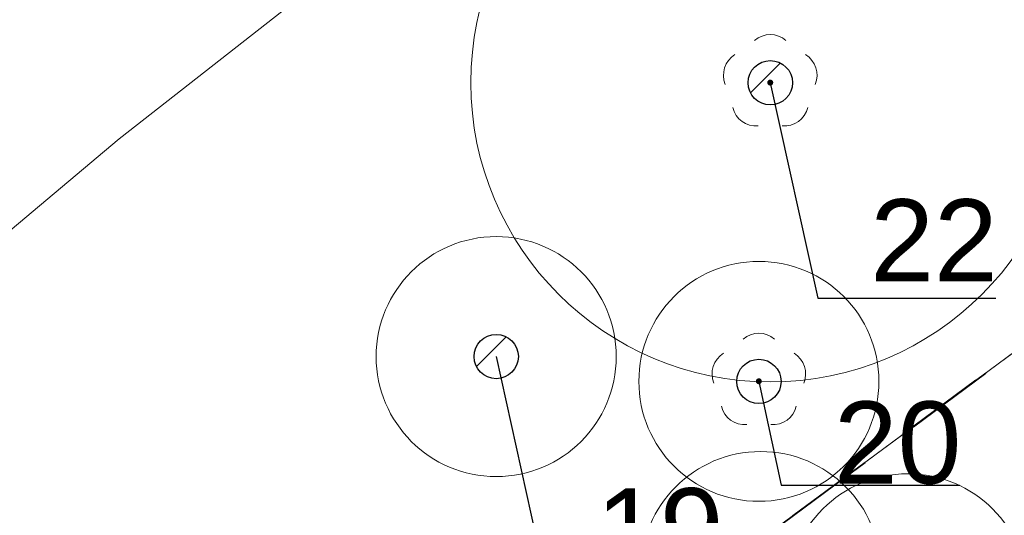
# Model space of a CAD drawing. Header units: metres. Extents: x 6540907 to 6541833, y 5893434 to 5894895.
# Tile 234 of 256: x 6540967 to 6540983, y 5894652 to 5894660. Entities that reach past the tile are written whole.
import ezdxf
from ezdxf import colors
from ezdxf.entities.mleader import LeaderData, LeaderLine
from ezdxf.math import Vec2, Vec3

# ---------------------------------------------------------------- set-up
doc = ezdxf.new("R2010")
doc.units = ezdxf.units.M
doc.header["$MEASUREMENT"] = 0
for name, pattern in [('1.5_1.0', [2.5, 1.5, -1]), ('219-500', [0, 0]), ('egkk-500', [2, 1.5, -0.5]), ('egug-500', [1, 0.5, -0.5])]:
    doc.linetypes.add(name, pattern=pattern)
doc.layers.get('0').update_dxf_attribs({"color": 2, "linetype": 'CONTINUOUS', "lineweight": 5})
for name, color, linetype, lineweight in [('216-obręb ewidencyjny', 251, 'CONTINUOUS', 9), ('217-kontur klasyfikacyjny', 251, 'CONTINUOUS', 9), ('218-kontur użytku gruntowego', 251, 'CONTINUOUS', 9), ('219-działka ewidencyjna', 152, 'CONTINUOUS', 18), ('drzewo liściaste', 251, 'CONTINUOUS', 9), ('woda stojąca', 251, 'CONTINUOUS', 9), ('z_i_drzewa_liściste_korony', 66, 'CONTINUOUS', 20), ('z_i_drzewa_opis', 7, 'CONTINUOUS', 25)]:
    doc.layers.add(name, color=color, linetype=linetype, lineweight=lineweight)
doc.styles.add('Opisowy', font='arial.ttf')

# ---------------------------------------------------------------- blocks, each defined once
blk = doc.blocks.new('OP021')
at = {"linetype": 'Continuous', "lineweight": 13}
h = blk.add_hatch(color=0, dxfattribs=at)
edge = h.paths.add_edge_path()
edge.add_arc((0, 0), 0.05, 0, 360)
at = {"color": 0, "linetype": 'Continuous', "lineweight": 13}
for centre, start, end in [((0, 0.4), 49.272, 130.728), ((-0.38, 0.124), 121.308, 202.548), ((0.38, 0.124), 337.452, 58.692), ((-0.235, -0.324), 193.221, 274.871), ((0.235, -0.324), 265.129, 346.779)]:
    blk.add_arc(centre, 0.4, start, end, dxfattribs=at)
blk = doc.blocks.new('_None')
blk = doc.blocks.new('punkt')
h = blk.add_hatch()
h.set_pattern_fill('ANSI32', color=256, scale=0.2)
h.set_pattern_definition([(45, (-4781848.87, -5644337.08), (-1.34703841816, 1.34703841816), []), (45, (-4781847.972, -5644337.08), (-1.34703841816, 1.34703841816), [])])
edge = h.paths.add_edge_path()
edge.add_arc((0, 0), 0.243, 0, 360)
blk.add_circle((0, 0), 0.243)

msp = doc.modelspace()

# ---------------------------------------------------------------- linework, layer by layer
at = {"layer": '216-obręb ewidencyjny', "linetype": '1.5_1.0', "lineweight": 35, "flags": 128}
for points in [[(6540907.06, 5894594.95), (6540917.97, 5894605.67), (6540919.14, 5894606.99), (6540986.55, 5894656.94), (6541000.71, 5894678.68), (6541018.98, 5894706.66), (6541073.42, 5894744), (6541168.23, 5894793.92), (6541196.88, 5894795.5), (6541244.66, 5894772.66), (6541308.83, 5894747.75), (6541372.49, 5894762.8), (6541415.18, 5894750.34), (6541528.91, 5894660.42), (6541669.76, 5894597.96), (6541682.61, 5894575.032)], [(6541682.61, 5894575.032), (6541669.76, 5894597.96), (6541528.91, 5894660.42), (6541415.18, 5894750.34), (6541372.49, 5894762.8), (6541308.83, 5894747.75), (6541244.66, 5894772.66), (6541196.88, 5894795.5), (6541168.23, 5894793.92), (6541073.42, 5894744), (6541018.98, 5894706.66), (6541000.71, 5894678.68), (6540986.55, 5894656.94), (6540919.14, 5894606.99), (6540917.97, 5894605.67), (6540907.06, 5894594.95)]]:
    msp.add_lwpolyline(points, dxfattribs=at)
at = {"layer": '217-kontur klasyfikacyjny', "linetype": 'egkk-500', "lineweight": 18, "flags": 128}
msp.add_lwpolyline([(6540986.55, 5894656.94), (6540919.14, 5894606.99)], dxfattribs=at)
at = {"layer": '218-kontur użytku gruntowego', "linetype": 'egug-500', "lineweight": 18, "flags": 128}
for points in [[(6540986.55, 5894656.94), (6540919.14, 5894606.99)], [(6540919.14, 5894606.99), (6540986.55, 5894656.94)]]:
    msp.add_lwpolyline(points, dxfattribs=at)
at = {"layer": '219-działka ewidencyjna', "linetype": '219-500', "lineweight": 18, "flags": 128}
msp.add_lwpolyline([(6540986.55, 5894656.94), (6540919.14, 5894606.99)], dxfattribs=at)
at = {"layer": 'woda stojąca', "linetype": 'Continuous', "lineweight": 18, "flags": 128}
msp.add_lwpolyline([(6540907.06, 5894604.637), (6540908.8, 5894606.46), (6540915.93, 5894613.01), (6540921.96, 5894617.84), (6540933.44, 5894630.71), (6540944.84, 5894638.9), (6540956.32, 5894647.9), (6540968.69, 5894658.31), (6540976.33, 5894664.3), (6540989.91, 5894679.84), (6540994.84, 5894687.67)], dxfattribs=at)
at = {"layer": 'z_i_drzewa_liściste_korony', "linetype": 'Continuous'}
for centre, radius in [((6540979.541, 5894659.248), 4.989), ((6540974.974, 5894654.682), 2), ((6540979.351, 5894654.268), 2), ((6540979.381, 5894651.098), 2), ((6540981.831, 5894650.728), 2)]:
    msp.add_circle(centre, radius, dxfattribs=at)

# ---------------------------------------------------------------- block references
at = {"layer": 'drzewo liściaste', "linetype": 'Continuous', "lineweight": 18}
for p in [(6540979.54, 5894659.25), (6540979.35, 5894654.27), (6540979.35, 5894654.27), (6540979.35, 5894654.27)]:
    msp.add_blockref('OP021', p, dxfattribs=at)
at = {"layer": 'z_i_drzewa_opis', "ltscale": 0.01, "xscale": 1.520278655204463, "yscale": 1.520278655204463, "zscale": 1.520278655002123}
for p in [(6540979.541, 5894659.248), (6540974.974, 5894654.682), (6540979.351, 5894654.268)]:
    msp.add_blockref('punkt', p, dxfattribs=at)

# ---------------------------------------------------------------- leaders
at = {"layer": 'z_i_drzewa_opis'}
ml = msp.add_multileader_mtext('Standard', dxfattribs=at)
ml.set_content('22', color=256, style='Opisowy')
ml.set_leader_properties()
ml.set_arrow_properties(name='NONE')
ml.build(insert=Vec2(0, 0))
ml.multileader.update_dxf_attribs({"has_dogleg": 0, "text_left_attachment_type": 6, "text_right_attachment_type": 5, "text_top_attachment_type": 0, "text_bottom_attachment_type": 0, "dogleg_length": 1.914, "arrow_head_size": 7.005})
ctx = ml.context
ctx.base_point, ctx.char_height, ctx.arrow_head_size, ctx.landing_gap_size, ctx.plane_origin = Vec3(6540980.33, 5894655.655), 1.3683, 7.005, 0.876, Vec3(6540972.958, 5894651.271)
ctx.left_attachment, ctx.right_attachment, ctx.attachment_type = 6, 5, 2
notes = []
notes.append((ctx, [(1, (1, 1, 0), (6540977.289, 5894655.655), (1, 0), 3.041, [(0, [(6540979.541, 5894659.248), (6540980.33, 5894655.655), (6540980.33, 5894655.655), (6540980.33, 5894655.655), (6540980.33, 5894655.655), (6540980.33, 5894655.655), (6540980.33, 5894655.655), (6540980.33, 5894655.655), (6540980.33, 5894655.655), (6540980.33, 5894655.655), (6540980.33, 5894655.655), (6540980.33, 5894655.655), (6540980.33, 5894655.655), (6540980.33, 5894655.655), (6540980.33, 5894655.655), (6540980.33, 5894655.655), (6540980.33, 5894655.655), (6540980.33, 5894655.655), (6540980.33, 5894655.655), (6540980.33, 5894655.655), (6540980.33, 5894655.655), (6540980.33, 5894655.655), (6540980.33, 5894655.655), (6540980.33, 5894655.655), (6540980.33, 5894655.655), (6540980.33, 5894655.655), (6540980.33, 5894655.655), (6540980.33, 5894655.655), (6540980.33, 5894655.655), (6540980.33, 5894655.655), (6540980.33, 5894655.655), (6540980.33, 5894655.655), (6540980.33, 5894655.655), (6540980.33, 5894655.655), (6540980.33, 5894655.655), (6540980.33, 5894655.655), (6540980.33, 5894655.655), (6540980.33, 5894655.655), (6540980.33, 5894655.655), (6540980.33, 5894655.655), (6540980.33, 5894655.655), (6540980.33, 5894655.655), (6540980.33, 5894655.655), (6540980.33, 5894655.655), (6540980.33, 5894655.655), (6540980.33, 5894655.655), (6540980.33, 5894655.655), (6540980.33, 5894655.655), (6540980.33, 5894655.655), (6540980.33, 5894655.655), (6540980.33, 5894655.655), (6540980.33, 5894655.655), (6540980.33, 5894655.655), (6540980.33, 5894655.655), (6540980.33, 5894655.655), (6540980.33, 5894655.655), (6540980.33, 5894655.655), (6540980.33, 5894655.655), (6540980.33, 5894655.655), (6540980.33, 5894655.655), (6540980.33, 5894655.655), (6540980.33, 5894655.655), (6540980.33, 5894655.655), (6540980.33, 5894655.655), (6540980.33, 5894655.655), (6540980.33, 5894655.655), (6540980.33, 5894655.655), (6540980.33, 5894655.655), (6540980.33, 5894655.655), (6540980.33, 5894655.655), (6540980.33, 5894655.655), (6540980.33, 5894655.655), (6540980.33, 5894655.655), (6540980.33, 5894655.655), (6540980.33, 5894655.655), (6540980.33, 5894655.655), (6540980.33, 5894655.655), (6540980.33, 5894655.655), (6540980.33, 5894655.655), (6540980.33, 5894655.655), (6540980.33, 5894655.655), (6540980.33, 5894655.655), (6540980.33, 5894655.655), (6540980.33, 5894655.655), (6540980.33, 5894655.655), (6540980.33, 5894655.655), (6540980.33, 5894655.655), (6540980.33, 5894655.655), (6540980.33, 5894655.655), (6540980.33, 5894655.655), (6540980.33, 5894655.655), (6540980.33, 5894655.655), (6540980.33, 5894655.655), (6540980.33, 5894655.655), (6540980.33, 5894655.655), (6540980.33, 5894655.655), (6540980.33, 5894655.655), (6540980.33, 5894655.655), (6540980.33, 5894655.655), (6540980.33, 5894655.655), (6540980.33, 5894655.655), (6540980.33, 5894655.655), (6540980.33, 5894655.655), (6540980.33, 5894655.655), (6540980.33, 5894655.655), (6540980.33, 5894655.655), (6540980.33, 5894655.655), (6540980.33, 5894655.655), (6540980.33, 5894655.655), (6540980.33, 5894655.655), (6540980.33, 5894655.655), (6540980.33, 5894655.655), (6540980.33, 5894655.655), (6540980.33, 5894655.655), (6540980.33, 5894655.655), (6540980.33, 5894655.655), (6540980.33, 5894655.655), (6540980.33, 5894655.655), (6540980.33, 5894655.655), (6540980.33, 5894655.655), (6540980.33, 5894655.655), (6540980.33, 5894655.655), (6540980.33, 5894655.655), (6540980.33, 5894655.655), (6540980.33, 5894655.655), (6540980.33, 5894655.655)], 256, [])])]))
ctx.mtext.insert, ctx.mtext.flow_direction = Vec3(6540981.205, 5894657.304), 5
ml = msp.add_multileader_mtext('Standard', dxfattribs=at)
ml.set_content('19', color=256, style='Opisowy')
ml.set_leader_properties()
ml.set_arrow_properties(name='NONE')
ml.build(insert=Vec2(0, 0))
ml.multileader.update_dxf_attribs({"has_dogleg": 0, "text_left_attachment_type": 6, "text_right_attachment_type": 5, "text_top_attachment_type": 0, "text_bottom_attachment_type": 0, "dogleg_length": 1.914, "arrow_head_size": 7.005})
ctx = ml.context
ctx.base_point, ctx.char_height, ctx.arrow_head_size, ctx.landing_gap_size, ctx.plane_origin = Vec3(6540975.763, 5894651.089), 1.3683, 7.005, 0.876, Vec3(6540968.392, 5894646.705)
ctx.left_attachment, ctx.right_attachment, ctx.attachment_type = 6, 5, 2
notes.append((ctx, [(1, (1, 1, 0), (6540972.722, 5894651.089), (1, 0), 3.041, [(0, [(6540974.974, 5894654.682), (6540975.763, 5894651.089), (6540975.763, 5894651.089), (6540975.763, 5894651.089), (6540975.763, 5894651.089), (6540975.763, 5894651.089), (6540975.763, 5894651.089), (6540975.763, 5894651.089), (6540975.763, 5894651.089), (6540975.763, 5894651.089), (6540975.763, 5894651.089), (6540975.763, 5894651.089), (6540975.763, 5894651.089), (6540975.763, 5894651.089), (6540975.763, 5894651.089), (6540975.763, 5894651.089), (6540975.763, 5894651.089), (6540975.763, 5894651.089), (6540975.763, 5894651.089), (6540975.763, 5894651.089), (6540975.763, 5894651.089), (6540975.763, 5894651.089), (6540975.763, 5894651.089), (6540975.763, 5894651.089), (6540975.763, 5894651.089), (6540975.763, 5894651.089), (6540975.763, 5894651.089), (6540975.763, 5894651.089), (6540975.763, 5894651.089), (6540975.763, 5894651.089), (6540975.763, 5894651.089), (6540975.763, 5894651.089), (6540975.763, 5894651.089), (6540975.763, 5894651.089), (6540975.763, 5894651.089), (6540975.763, 5894651.089), (6540975.763, 5894651.089), (6540975.763, 5894651.089), (6540975.763, 5894651.089), (6540975.763, 5894651.089), (6540975.763, 5894651.089), (6540975.763, 5894651.089), (6540975.763, 5894651.089), (6540975.763, 5894651.089), (6540975.763, 5894651.089), (6540975.763, 5894651.089), (6540975.763, 5894651.089), (6540975.763, 5894651.089), (6540975.763, 5894651.089), (6540975.763, 5894651.089), (6540975.763, 5894651.089), (6540975.763, 5894651.089), (6540975.763, 5894651.089), (6540975.763, 5894651.089), (6540975.763, 5894651.089), (6540975.763, 5894651.089), (6540975.763, 5894651.089), (6540975.763, 5894651.089), (6540975.763, 5894651.089), (6540975.763, 5894651.089), (6540975.763, 5894651.089), (6540975.763, 5894651.089), (6540975.763, 5894651.089), (6540975.763, 5894651.089), (6540975.763, 5894651.089), (6540975.763, 5894651.089), (6540975.763, 5894651.089), (6540975.763, 5894651.089), (6540975.763, 5894651.089), (6540975.763, 5894651.089), (6540975.763, 5894651.089), (6540975.763, 5894651.089), (6540975.763, 5894651.089), (6540975.763, 5894651.089), (6540975.763, 5894651.089), (6540975.763, 5894651.089), (6540975.763, 5894651.089), (6540975.763, 5894651.089), (6540975.763, 5894651.089), (6540975.763, 5894651.089), (6540975.763, 5894651.089), (6540975.763, 5894651.089), (6540975.763, 5894651.089), (6540975.763, 5894651.089), (6540975.763, 5894651.089), (6540975.763, 5894651.089), (6540975.763, 5894651.089), (6540975.763, 5894651.089), (6540975.763, 5894651.089), (6540975.763, 5894651.089), (6540975.763, 5894651.089), (6540975.763, 5894651.089), (6540975.763, 5894651.089), (6540975.763, 5894651.089), (6540975.763, 5894651.089), (6540975.763, 5894651.089), (6540975.763, 5894651.089), (6540975.763, 5894651.089), (6540975.763, 5894651.089), (6540975.763, 5894651.089), (6540975.763, 5894651.089), (6540975.763, 5894651.089), (6540975.763, 5894651.089), (6540975.763, 5894651.089), (6540975.763, 5894651.089), (6540975.763, 5894651.089), (6540975.763, 5894651.089), (6540975.763, 5894651.089), (6540975.763, 5894651.089), (6540975.763, 5894651.089), (6540975.763, 5894651.089), (6540975.763, 5894651.089), (6540975.763, 5894651.089), (6540975.763, 5894651.089), (6540975.763, 5894651.089), (6540975.763, 5894651.089), (6540975.763, 5894651.089), (6540975.763, 5894651.089), (6540975.763, 5894651.089), (6540975.763, 5894651.089), (6540975.763, 5894651.089), (6540975.763, 5894651.089), (6540975.763, 5894651.089), (6540975.763, 5894651.089), (6540975.763, 5894651.089), (6540975.763, 5894651.089), (6540975.763, 5894651.089), (6540975.763, 5894651.089)], 256, [])])]))
ctx.mtext.insert, ctx.mtext.flow_direction = Vec3(6540976.638, 5894652.487), 5
ml = msp.add_multileader_mtext('Standard', dxfattribs=at)
ml.set_content('20', color=256, style='Opisowy')
ml.set_leader_properties()
ml.set_arrow_properties(name='NONE')
ml.build(insert=Vec2(0, 0))
ml.multileader.update_dxf_attribs({"has_dogleg": 0, "text_left_attachment_type": 6, "text_right_attachment_type": 5, "text_top_attachment_type": 0, "text_bottom_attachment_type": 0, "dogleg_length": 1.914, "arrow_head_size": 7.005})
ctx = ml.context
ctx.base_point, ctx.char_height, ctx.arrow_head_size, ctx.landing_gap_size, ctx.plane_origin = Vec3(6540979.723, 5894652.536), 1.3683, 7.005, 0.876, Vec3(6540972.768, 5894646.291)
ctx.left_attachment, ctx.right_attachment, ctx.attachment_type = 6, 5, 2
notes.append((ctx, [(1, (1, 1, 0), (6540976.683, 5894652.536), (1, 0), 3.041, [(0, [(6540979.351, 5894654.268), (6540979.723, 5894652.536), (6540979.723, 5894652.536), (6540979.723, 5894652.536), (6540979.723, 5894652.536), (6540979.723, 5894652.536), (6540979.723, 5894652.536), (6540979.723, 5894652.536), (6540979.723, 5894652.536), (6540979.723, 5894652.536), (6540979.723, 5894652.536), (6540979.723, 5894652.536), (6540979.723, 5894652.536), (6540979.723, 5894652.536), (6540979.723, 5894652.536), (6540979.723, 5894652.536), (6540979.723, 5894652.536), (6540979.723, 5894652.536), (6540979.723, 5894652.536), (6540979.723, 5894652.536), (6540979.723, 5894652.536), (6540979.723, 5894652.536), (6540979.723, 5894652.536), (6540979.723, 5894652.536), (6540979.723, 5894652.536), (6540979.723, 5894652.536), (6540979.723, 5894652.536), (6540979.723, 5894652.536), (6540979.723, 5894652.536), (6540979.723, 5894652.536), (6540979.723, 5894652.536), (6540979.723, 5894652.536), (6540979.723, 5894652.536), (6540979.723, 5894652.536), (6540979.723, 5894652.536), (6540979.723, 5894652.536), (6540979.723, 5894652.536), (6540979.723, 5894652.536), (6540979.723, 5894652.536), (6540979.723, 5894652.536), (6540979.723, 5894652.536), (6540979.723, 5894652.536), (6540979.723, 5894652.536), (6540979.723, 5894652.536), (6540979.723, 5894652.536), (6540979.723, 5894652.536), (6540979.723, 5894652.536), (6540979.723, 5894652.536), (6540979.723, 5894652.536), (6540979.723, 5894652.536), (6540979.723, 5894652.536), (6540979.723, 5894652.536), (6540979.723, 5894652.536), (6540979.723, 5894652.536), (6540979.723, 5894652.536), (6540979.723, 5894652.536), (6540979.723, 5894652.536), (6540979.723, 5894652.536), (6540979.723, 5894652.536), (6540979.723, 5894652.536), (6540979.723, 5894652.536), (6540979.723, 5894652.536), (6540979.723, 5894652.536), (6540979.723, 5894652.536), (6540979.723, 5894652.536), (6540979.723, 5894652.536), (6540979.723, 5894652.536), (6540979.723, 5894652.536), (6540979.723, 5894652.536), (6540979.723, 5894652.536), (6540979.723, 5894652.536), (6540979.723, 5894652.536), (6540979.723, 5894652.536), (6540979.723, 5894652.536), (6540979.723, 5894652.536), (6540979.723, 5894652.536), (6540979.723, 5894652.536), (6540979.723, 5894652.536), (6540979.723, 5894652.536), (6540979.723, 5894652.536), (6540979.723, 5894652.536), (6540979.723, 5894652.536), (6540979.723, 5894652.536), (6540979.723, 5894652.536), (6540979.723, 5894652.536), (6540979.723, 5894652.536), (6540979.723, 5894652.536), (6540979.723, 5894652.536), (6540979.723, 5894652.536), (6540979.723, 5894652.536), (6540979.723, 5894652.536), (6540979.723, 5894652.536), (6540979.723, 5894652.536), (6540979.723, 5894652.536), (6540979.723, 5894652.536), (6540979.723, 5894652.536), (6540979.723, 5894652.536), (6540979.723, 5894652.536), (6540979.723, 5894652.536), (6540979.723, 5894652.536), (6540979.723, 5894652.536), (6540979.723, 5894652.536), (6540979.723, 5894652.536), (6540979.723, 5894652.536), (6540979.723, 5894652.536), (6540979.723, 5894652.536), (6540979.723, 5894652.536), (6540979.723, 5894652.536), (6540979.723, 5894652.536), (6540979.723, 5894652.536), (6540979.723, 5894652.536), (6540979.723, 5894652.536), (6540979.723, 5894652.536), (6540979.723, 5894652.536), (6540979.723, 5894652.536), (6540979.723, 5894652.536), (6540979.723, 5894652.536), (6540979.723, 5894652.536), (6540979.723, 5894652.536), (6540979.723, 5894652.536), (6540979.723, 5894652.536), (6540979.723, 5894652.536), (6540979.723, 5894652.536), (6540979.723, 5894652.536), (6540979.723, 5894652.536), (6540979.723, 5894652.536)], 256, [])])]))
ctx.mtext.insert, ctx.mtext.flow_direction = Vec3(6540980.599, 5894653.933), 5
for ctx, leaders in notes:
    for number, flags, end, landing, length, lines in leaders:
        leader = LeaderData()
        leader.index, (leader.has_last_leader_line, leader.has_dogleg_vector, leader.attachment_direction) = number, flags
        leader.last_leader_point, leader.dogleg_vector, leader.dogleg_length = Vec3(end), Vec3(landing), length
        for number, points, colour, breaks in lines:
            line = LeaderLine()
            line.index, line.vertices, line.color, line.breaks = number, Vec3.list(points), colors.encode_raw_color(colour), breaks
            leader.lines.append(line)
        ctx.leaders.append(leader)

doc.saveas('drawing.dxf')
